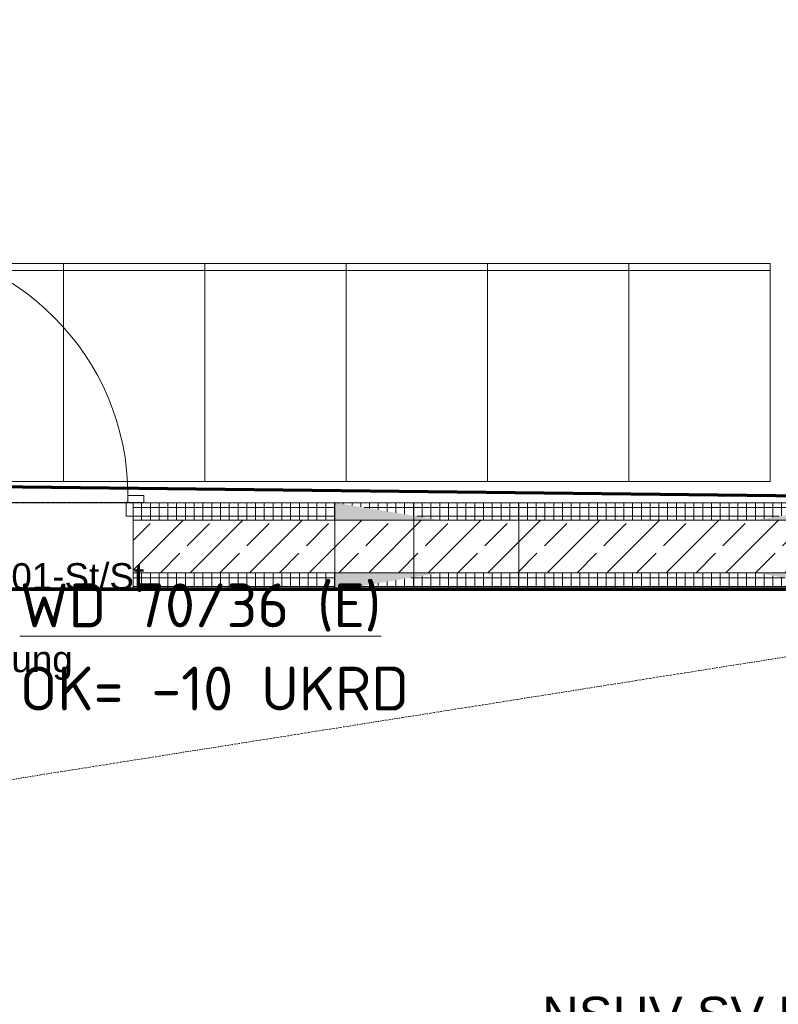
# Model space of a CAD drawing. Header units: millimetres. Extents: x 1523 to 73204, y -91281 to 10268.
# Tile 33 of 120: x 29602 to 31765, y -66517 to -63709. Entities that reach past the tile are written whole.
import ezdxf

# ---------------------------------------------------------------- set-up
doc = ezdxf.new("R2010")
doc.units = ezdxf.units.MM
for name, pattern in [('CAx_nichtHalbton', [20001.0584, 10000, -0.5292, 10000, -0.5292]), ('IMPORT-STRICHPUNKT _7_', [20, 10, -5, 0, -5]), ('Verdeckt 2x', [3.572, 2.3813, -1.1907])]:
    doc.linetypes.add(name, pattern=pattern)
for name, color, linetype, lineweight, true_color in [('50 A--Möblierung', 7, 'Continuous', 13, 0x656565), ('90 A--Achsraster _1_50_', 7, 'IMPORT-STRICHPUNKT _7_', 13, 0x656565), ('Neubau_10 A--Wand innen _tragend_', 7, 'Continuous', 13, 0x656565), ('Neubau_20 A--Gründungsbelag', 7, 'Continuous', 13, 0x656565), ('Neubau_80 A--Raum', 7, 'Continuous', 13, 0x656565), ('Xref_706_5_--_ÜP_-1_000_16_Übersichtsplan UG_IFC 2025_01_13_dwg', 7, 'Continuous', 13, 0x767676), ('XX', 7, 'Continuous', 18, 0x804040)]:
    doc.layers.add(name, color=color, linetype=linetype, lineweight=lineweight, true_color=true_color)
doc.layers.add('M-EQPM-___-IDEN', color=7, linetype='Continuous', lineweight=9)
doc.styles.add('Arial', font='arial.ttf', dxfattribs={"height": 75})
doc.styles.add('Arial_B_1', font='txt', dxfattribs={"height": 103.174603})
doc.styles.add('ISOCPEUR', font='isocpeur.ttf', dxfattribs={"height": 125})
pattern_1 = [(86.336, (0, 0), (-24.948899, 1.597632), []), (176.336, (0, 0), (1.597632, 24.948899), [])]

# ---------------------------------------------------------------- blocks, each defined once
blk = doc.blocks.new('Xref_706_5_--_ÜP_-1_000_11_Übersichtsplan UG_IFC 2024_09_30_dwg_Tür Ol 1-Fl 27_18-41960524-SuD_-1UG gesamt Plot  - Blatt 7')
at = {"layer": 'Neubau_10 A--Wand innen _tragend_', "color": 9, "true_color": 0xcbcbcb}
blk.add_line((360, 20), (360, 740), dxfattribs=at)
at = {"layer": 'Neubau_10 A--Wand innen _tragend_', "color": 9, "true_color": 0xcbcbcb, "flags": 128}
for points in [[(-375, -38.5), (-355, -38.5), (-355, 1.5), (-360, 1.5), (-360, 20), (-405, 20), (-405, 0), (-375, 0)], [(375, -38.5), (355, -38.5), (355, 1.5), (360, 1.5), (360, 20), (405, 20), (405, 0), (375, 0)]]:
    blk.add_lwpolyline(points, close=True, dxfattribs=at)
for points in [[(-375, 0), (-375, -50), (-375, 0), (375, 0), (375, -50), (375, 0)], [(-375, -250), (-375, -200), (-375, -58.5), (-375, -50), (-375, -58.5)], [(375, -250), (-375, -250), (375, -250), (375, -200), (375, -58.5), (375, -50), (375, -58.5)]]:
    blk.add_lwpolyline(points, dxfattribs=at)
at = {"layer": 'Neubau_10 A--Wand innen _tragend_', "color": 9, "true_color": 0xcbcbcb}
blk.add_arc((360, 20), 720, 90, 180, dxfattribs=at)
blk = doc.blocks.new('Xref_706_5_--_ÜP_-1_000_11_Übersichtsplan UG_IFC 2024_09_30_dwg_Standard-Rastermarker_31-41960585-SuD_-1UG gesamt Plot  - Blatt 7')
at = {"layer": '90 A--Achsraster _1_50_', "color": 9, "true_color": 0xcbcbcb}
blk.add_line((0, 0), (53500.2, 0), dxfattribs=at)
blk = doc.blocks.new('Xref_706_5_--_ÜP_-1_000_16_Übersichtsplan UG_IFC 2025_01_13_dwg-35469238-SuD_-1UG gesamt Plot  - Blatt 7')
at = {"layer": 'Neubau_10 A--Wand innen _tragend_', "true_color": 0xcbcbcb}
h = blk.add_hatch(dxfattribs=at)
h.set_pattern_fill('FP_12', color=9, style=0, pattern_type=2)
h.set_pattern_definition(pattern_1)
h.paths.add_polyline_path([(58889.8, -99635.7), (58936.8, -98902.2), (58906.1, -98599.6), (58810.2, -100096.5), (58879.3, -99800.3), (58884.1, -99725.5)])
h.paths.add_polyline_path([(58860.1, -100099.7), (58810.2, -100096.5), (58773.5, -100670.3), (58823.4, -100673.5)])
h.paths.add_polyline_path([(58919.2, -98395), (58906.1, -98599.6), (58956, -98602.8), (58965.9, -98448.1), (58916, -98444.9), (58966.5, -98438.1), (58968.4, -98408.2)])
h.paths.add_polyline_path([(59047, -97180.7), (58997.1, -97177.5), (58919.2, -98395), (58969.1, -98398.2), (59031.1, -97429.5)])
h = blk.add_hatch(dxfattribs=at)
h.set_pattern_fill('FP_4', color=9, style=0, pattern_type=2)
h.set_pattern_definition([(131.336, (0, 0), (90.10192, 79.25683), []), (131.336, (-45.05, -39.63), (90.10192, 79.25683), [90, -30])])
h.paths.add_polyline_path([(59009.8, -100109.3), (59115.6, -98457.7), (58965.9, -98448.1), (58823.4, -100673.5), (58973.1, -100683.1)])
h.paths.add_polyline_path([(59118.8, -98407.8), (59196.7, -97190.3), (59047, -97180.7), (58969.1, -98398.2)])
h.paths.add_polyline_path([(59118.1, -98417.8), (59042.3, -98427.9), (59116.2, -98447.7), (59117.2, -98432.7)])
h.paths.add_polyline_path([(59042.3, -98427.9), (58968.4, -98408.2), (58966.5, -98438.1)])
h = blk.add_hatch(dxfattribs=at)
h.set_pattern_fill('FP_12', color=9, style=0, pattern_type=2)
h.set_pattern_definition(pattern_1)
h.paths.add_polyline_path([(59059.7, -100112.5), (59155.6, -98615.6), (59086.5, -98911.8), (59029, -99809.9), (59036.7, -99885.6)])
h.paths.add_polyline_path([(59023, -100686.3), (59059.7, -100112.5), (59009.8, -100109.3), (58973.1, -100683.1)])
h.paths.add_polyline_path([(59168.7, -98411), (59118.1, -98417.8), (59116.2, -98447.7), (59165.5, -98460.9), (59115.6, -98457.7), (59105.7, -98612.4), (59155.6, -98615.6), (59167.1, -98435.9)])
h.paths.add_polyline_path([(59230.7, -97442.2), (59246.6, -97193.5), (59196.7, -97190.3), (59118.8, -98407.8), (59168.7, -98411)])
at = {"layer": 'Neubau_10 A--Wand innen _tragend_', "true_color": 0xededed}
h = blk.add_hatch(color=7, dxfattribs=at)
h.paths.add_polyline_path([(59155.6, -98615.6), (59105.7, -98612.4), (59086.5, -98911.8)])
h.paths.add_polyline_path([(58936.8, -98902.2), (58956, -98602.8), (58906.1, -98599.6)])
h = blk.add_hatch(color=7, dxfattribs=at)
h.paths.add_polyline_path([(59059.7, -100112.5), (59029, -99809.9), (59009.8, -100109.3)])
h.paths.add_polyline_path([(58878.3, -99815.3), (58879.3, -99800.3), (58810.2, -100096.5), (58860.1, -100099.7), (58874.5, -99875.2)])
at = {"layer": '50 A--Möblierung', "color": 9, "true_color": 0xcbcbcb}
blk.add_line((57997.1, -102435.1), (58228.9, -98815.5), dxfattribs=at)
at = {"layer": '50 A--Möblierung', "color": 9, "true_color": 0xcbcbcb, "flags": 128}
for points in [[(58183.2, -99216.4), (58208.9, -98814.2), (58829.7, -98854), (58803.9, -99256.1)], [(58157.4, -99618.6), (58183.2, -99216.4), (58803.9, -99256.1), (58778.2, -99658.3)], [(58131.7, -100020.7), (58157.4, -99618.6), (58778.2, -99658.3), (58752.4, -100060.5)], [(58105.9, -100422.9), (58131.7, -100020.7), (58752.4, -100060.5), (58726.7, -100462.7)], [(58080.2, -100825.1), (58105.9, -100422.9), (58726.7, -100462.7), (58700.9, -100864.8)], [(58054.4, -101227.3), (58080.2, -100825.1), (58700.9, -100864.8), (58675.2, -101267)]]:
    blk.add_lwpolyline(points, close=True, dxfattribs=at)
at = {"layer": 'Neubau_10 A--Wand innen _tragend_', "color": 9, "true_color": 0xcbcbcb}
for p, q in [((58823.4, -100673.5), (59047, -97180.7)), ((58973.1, -100683.1), (59196.7, -97190.3))]:
    blk.add_line(p, q, dxfattribs=at)
at = {"layer": 'Neubau_10 A--Wand innen _tragend_', "color": 9, "true_color": 0xcbcbcb, "flags": 128}
for points in [[(58824.6, -99872), (58874.5, -99875.2), (59024.2, -99884.8), (59074.1, -99888), (59093.3, -99588.6), (59155.6, -98615.6), (59165.5, -98460.9)], [(59155.6, -98615.6), (59105.7, -98612.4), (58956, -98602.8), (58906.1, -98599.6), (58843.8, -99572.6)], [(59093.3, -99588.6), (59043.4, -99585.4), (58893.7, -99575.8), (58843.8, -99572.6), (58824.6, -99872), (58810.2, -100096.5), (58773.5, -100670.3), (59023, -100686.3), (59059.7, -100112.5)], [(58810.2, -100096.5), (58860.1, -100099.7), (59009.8, -100109.3), (59059.7, -100112.5), (59074.1, -99888)]]:
    blk.add_lwpolyline(points, dxfattribs=at)
at = {"layer": 'Neubau_20 A--Gründungsbelag', "color": 9, "true_color": 0xcbcbcb, "flags": 128}
blk.add_lwpolyline([(44940.3, -94017.8), (44811.9, -96023.7), (45061.4, -96039.7), (45045.7, -96284.2), (57300.6, -97068.9), (57324.6, -96694.6), (57574.1, -96710.6), (57566.1, -96835.3), (57630.9, -96839.5), (57615, -97089), (57550.1, -97084.8), (57534.1, -97334.3), (49370.8, -96811.6), (49049.7, -101827.3), (58649.3, -102610.4), (58997.1, -97177.5), (58872.4, -97169.5), (58888.4, -96920), (59387.3, -96952), (59371.4, -97201.5), (59246.6, -97193.5), (58962.4, -101632.8), (59022.2, -101636.6), (58966.6, -102505.8)], dxfattribs=at)
at = {"rotation": 95.33628353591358}
blk.add_blockref('Xref_706_5_--_ÜP_-1_000_11_Übersichtsplan UG_IFC 2024_09_30_dwg_Standard-Rastermarker_31-41960585-SuD_-1UG gesamt Plot  - Blatt 7', (60649.5, -112955.4), dxfattribs=at)
at = {"extrusion": (0, 0, -1), "zscale": -1, "rotation": 273.6637164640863}
blk.add_blockref('Xref_706_5_--_ÜP_-1_000_11_Übersichtsplan UG_IFC 2024_09_30_dwg_Tür Ol 1-Fl 27_18-41960524-SuD_-1UG gesamt Plot  - Blatt 7', (-58749.5, -101044.6), dxfattribs=at)
at = {"layer": 'Neubau_10 A--Wand innen _tragend_', "char_height": 75, "attachment_point": 1, "rotation": 86.3363, "line_spacing_factor": 0.941778, "style": 'Arial'}
for s, insert, width in [('D-U 005.01-St/St', (58896.6, -101446.4), 953.103), ('Entrauchung', (59131.9, -101461.4), 710.695)]:
    blk.add_mtext(s, dxfattribs=dict(at, insert=insert, width=width))
at = {"layer": 'Neubau_80 A--Raum', "insert": (60253.9, -99596.5), "char_height": 103.17, "width": 1041.845, "attachment_point": 1, "rotation": 86.3363, "line_spacing_factor": 0.941778, "style": 'Arial_B_1'}
blk.add_mtext('NSHV SV FW', dxfattribs=at)

msp = doc.modelspace()

# ---------------------------------------------------------------- linework, layer by layer
at = {"layer": 'XX', "color": 7, "linetype": 'CAx_nichtHalbton', "lineweight": 70, "true_color": 0xffffff}
for p, q in [((33422.095, -65086.236), (28090.861, -65024.064)), ((28081.742, -65331.579), (33422.095, -65331.579))]:
    msp.add_line(p, q, dxfattribs=at)
at = {"layer": 'XX', "color": 9, "linetype": 'Verdeckt 2x', "true_color": 0xc0c0c0}
for p, q in [((33425.784, -65086.236), (28977.398, -65086.236)), ((33425.784, -65336.236), (28977.398, -65336.236))]:
    msp.add_line(p, q, dxfattribs=at)

# ---------------------------------------------------------------- block references
at = {"layer": 'Xref_706_5_--_ÜP_-1_000_16_Übersichtsplan UG_IFC 2025_01_13_dwg', "color": 9, "true_color": 0xcbcbcb, "rotation": 273.6637164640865}
msp.add_blockref('Xref_706_5_--_ÜP_-1_000_16_Übersichtsplan UG_IFC 2025_01_13_dwg-35469238-SuD_-1UG gesamt Plot  - Blatt 7', (126634.737, 0), dxfattribs=at)

# ---------------------------------------------------------------- texts
at = {"layer": 'M-EQPM-___-IDEN', "color": 1, "true_color": 0xff0000, "char_height": 125, "attachment_point": 1, "style": 'ISOCPEUR'}
for s, insert, width in [('\\LWD 70/36 (E)', (29602.15, -65316.448), 1242.61562), ('OK= -10 UKRD', (29602.15, -65553.712), 1306.75062)]:
    msp.add_mtext(s, dxfattribs=dict(at, insert=insert, width=width))

doc.saveas('drawing.dxf')
